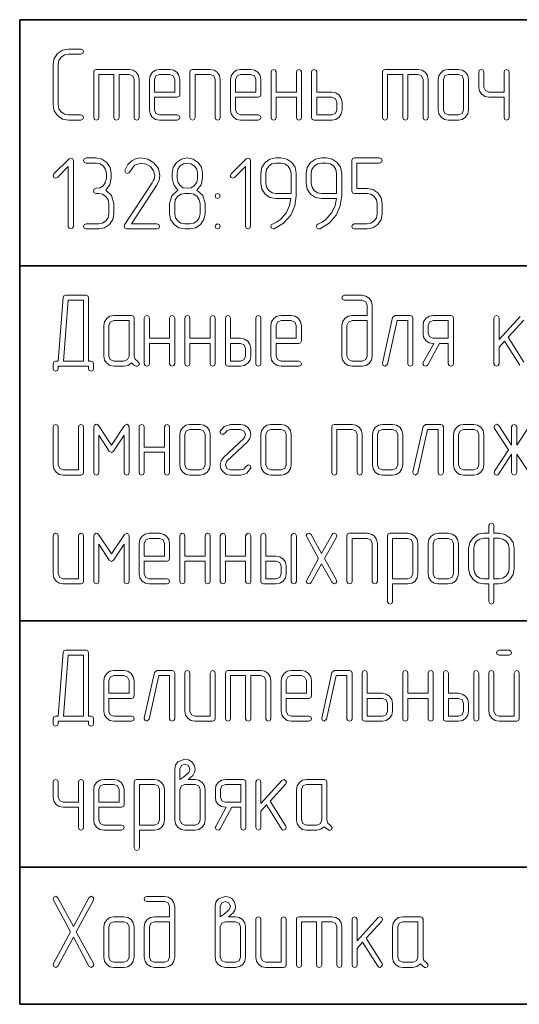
# Model space of a CAD drawing. Extents: x 0 to 420, y 0 to 297.
# Tile 18 of 25: x 349 to 367, y 160 to 195. Entities that reach past the tile are written whole.
import ezdxf

# ---------------------------------------------------------------- set-up
doc = ezdxf.new("R2010")
doc.units = 0

msp = doc.modelspace()

# ---------------------------------------------------------------- linework, layer by layer
at = {"color": 7, "lineweight": 35}
for p, q in [((348.929, 194.919), (408.975, 194.919)), ((348.929, 194.919), (348.929, 160.247)), ((348.929, 186.251), (408.975, 186.251)), ((348.929, 173.749), (408.975, 173.749)), ((348.929, 165.081), (408.975, 165.081)), ((348.929, 160.247), (408.975, 160.247))]:
    msp.add_line(p, q, dxfattribs=at)
at = {"color": 7, "lineweight": 13}
for points in [[(351.087, 191.386), (351.157, 191.415), (351.179, 191.473), (351.153, 191.539), (351.087, 191.565), (350.645, 191.565), (350.506, 191.59), (350.389, 191.671), (350.309, 191.784), (350.287, 191.919), (350.287, 193.348), (350.309, 193.487), (350.389, 193.604), (350.506, 193.677), (350.645, 193.706), (351.087, 193.706), (351.157, 193.736), (351.179, 193.794), (351.153, 193.856), (351.087, 193.886), (350.645, 193.886), (350.437, 193.842), (350.265, 193.725), (350.144, 193.553), (350.108, 193.348), (350.108, 191.919), (350.144, 191.714), (350.265, 191.543), (350.437, 191.422), (350.645, 191.386)], [(352.249, 192.99), (352.249, 191.473), (352.275, 191.407), (352.341, 191.386), (352.403, 191.407), (352.429, 191.473), (352.429, 192.99), (352.787, 192.99), (352.911, 192.939), (352.962, 192.815), (352.962, 191.473), (352.991, 191.407), (353.054, 191.386), (353.116, 191.407), (353.141, 191.473), (353.141, 192.815), (353.116, 192.95), (353.039, 193.067), (352.922, 193.144), (352.787, 193.169), (351.624, 193.169), (351.559, 193.147), (351.537, 193.081), (351.537, 191.473), (351.562, 191.407), (351.624, 191.386), (351.69, 191.407), (351.716, 191.473), (351.716, 192.99)], [(353.679, 192.19), (354.479, 192.19), (354.545, 192.212), (354.57, 192.277), (354.57, 192.815), (354.541, 192.95), (354.464, 193.067), (354.347, 193.144), (354.212, 193.169), (353.854, 193.169), (353.711, 193.144), (353.602, 193.063), (353.521, 192.946), (353.499, 192.815), (353.499, 191.744), (353.521, 191.601), (353.602, 191.488), (353.715, 191.407), (353.854, 191.386), (354.479, 191.386), (354.548, 191.415), (354.57, 191.473), (354.545, 191.539), (354.479, 191.565), (353.854, 191.565), (353.73, 191.616), (353.679, 191.744)], [(355.999, 191.473), (355.999, 192.815), (355.97, 192.95), (355.893, 193.067), (355.776, 193.144), (355.641, 193.169), (355.016, 193.169), (354.95, 193.147), (354.929, 193.081), (354.929, 191.473), (354.954, 191.407), (355.016, 191.386), (355.082, 191.407), (355.108, 191.473), (355.108, 192.99), (355.641, 192.99), (355.769, 192.939), (355.82, 192.815), (355.82, 191.473), (355.846, 191.407), (355.908, 191.386), (355.974, 191.407)], [(356.537, 192.19), (357.337, 192.19), (357.403, 192.212), (357.429, 192.277), (357.429, 192.815), (357.399, 192.95), (357.323, 193.067), (357.206, 193.144), (357.07, 193.169), (356.712, 193.169), (356.57, 193.144), (356.46, 193.063), (356.38, 192.946), (356.358, 192.815), (356.358, 191.744), (356.38, 191.601), (356.46, 191.488), (356.573, 191.407), (356.712, 191.386), (357.337, 191.386), (357.407, 191.415), (357.429, 191.473), (357.403, 191.539), (357.337, 191.565), (356.712, 191.565), (356.588, 191.616), (356.537, 191.744)], [(358.679, 192.369), (357.966, 192.369), (357.966, 193.081), (357.937, 193.147), (357.874, 193.169), (357.812, 193.144), (357.787, 193.081), (357.787, 191.473), (357.812, 191.407), (357.874, 191.386), (357.94, 191.407), (357.966, 191.473), (357.966, 192.19), (358.679, 192.19), (358.679, 191.473), (358.704, 191.407), (358.766, 191.386), (358.832, 191.407), (358.858, 191.473), (358.858, 193.081), (358.828, 193.147), (358.766, 193.169), (358.708, 193.144), (358.679, 193.081)], [(359.395, 192.369), (359.395, 193.081), (359.366, 193.147), (359.304, 193.169), (359.241, 193.144), (359.216, 193.081), (359.216, 191.473), (359.238, 191.407), (359.304, 191.386), (359.929, 191.386), (360.064, 191.407), (360.181, 191.488), (360.257, 191.601), (360.287, 191.744), (360.287, 192.011), (360.257, 192.149), (360.181, 192.263), (360.064, 192.339), (359.929, 192.369)], [(362.429, 192.99), (362.429, 191.473), (362.454, 191.407), (362.52, 191.386), (362.582, 191.407), (362.608, 191.473), (362.608, 192.99), (362.966, 192.99), (363.09, 192.939), (363.141, 192.815), (363.141, 191.473), (363.17, 191.407), (363.233, 191.386), (363.295, 191.407), (363.32, 191.473), (363.32, 192.815), (363.295, 192.95), (363.218, 193.067), (363.101, 193.144), (362.966, 193.169), (361.804, 193.169), (361.738, 193.147), (361.716, 193.081), (361.716, 191.473), (361.741, 191.407), (361.804, 191.386), (361.869, 191.407), (361.895, 191.473), (361.895, 192.99)], [(364.749, 191.744), (364.749, 192.815), (364.72, 192.95), (364.643, 193.067), (364.526, 193.144), (364.391, 193.169), (364.033, 193.169), (363.891, 193.144), (363.781, 193.063), (363.7, 192.946), (363.679, 192.815), (363.679, 191.744), (363.7, 191.601), (363.781, 191.488), (363.894, 191.407), (364.033, 191.386), (364.391, 191.386), (364.526, 191.407), (364.643, 191.488), (364.72, 191.601)], [(365.999, 192.369), (365.462, 192.369), (365.338, 192.42), (365.287, 192.544), (365.287, 193.081), (365.257, 193.147), (365.195, 193.169), (365.133, 193.144), (365.108, 193.081), (365.108, 192.544), (365.13, 192.405), (365.21, 192.292), (365.323, 192.212), (365.462, 192.19), (365.999, 192.19), (365.999, 191.473), (366.025, 191.407), (366.087, 191.386), (366.153, 191.407), (366.179, 191.473), (366.179, 193.081), (366.149, 193.147), (366.087, 193.169), (366.029, 193.144), (365.999, 193.081)], [(353.679, 192.369), (353.679, 192.815), (353.73, 192.939), (353.854, 192.99), (354.212, 192.99), (354.34, 192.939), (354.391, 192.815), (354.391, 192.369)], [(356.537, 192.369), (356.537, 192.815), (356.588, 192.939), (356.712, 192.99), (357.07, 192.99), (357.198, 192.939), (357.249, 192.815), (357.249, 192.369)], [(364.57, 191.744), (364.519, 191.616), (364.391, 191.565), (364.033, 191.565), (363.909, 191.616), (363.858, 191.744), (363.858, 192.815), (363.909, 192.939), (364.033, 192.99), (364.391, 192.99), (364.519, 192.939), (364.57, 192.815)], [(359.395, 192.19), (359.929, 192.19), (360.056, 192.138), (360.108, 192.011), (360.108, 191.744), (360.056, 191.616), (359.929, 191.565), (359.395, 191.565)], [(350.82, 187.639), (350.82, 189.96), (350.795, 190.026), (350.729, 190.048), (350.671, 190.022), (350.137, 189.489), (350.108, 189.426), (350.137, 189.364), (350.199, 189.335), (350.261, 189.364), (350.641, 189.748), (350.641, 187.639), (350.671, 187.573), (350.733, 187.551), (350.795, 187.573)], [(351.961, 188.918), (352.107, 189.105), (352.158, 189.335), (352.158, 189.514), (352.118, 189.719), (352.005, 189.894), (351.829, 190.011), (351.624, 190.051), (351.266, 190.051), (351.2, 190.022), (351.179, 189.96), (351.2, 189.898), (351.266, 189.872), (351.624, 189.872), (351.763, 189.843), (351.877, 189.766), (351.953, 189.649), (351.983, 189.514), (351.983, 189.335), (351.953, 189.196), (351.877, 189.083), (351.76, 189.003), (351.624, 188.981), (351.559, 188.951), (351.533, 188.889), (351.559, 188.827), (351.624, 188.801), (351.712, 188.801), (351.851, 188.772), (351.968, 188.695), (352.045, 188.579), (352.07, 188.443), (352.07, 188.085), (352.045, 187.946), (351.968, 187.833), (351.851, 187.753), (351.712, 187.731), (351.266, 187.731), (351.2, 187.701), (351.179, 187.639), (351.2, 187.577), (351.266, 187.551), (351.712, 187.551), (351.917, 187.588), (352.092, 187.709), (352.209, 187.88), (352.249, 188.085), (352.249, 188.443), (352.165, 188.725)], [(353.763, 187.551), (353.832, 187.581), (353.854, 187.639), (353.828, 187.705), (353.763, 187.731), (352.863, 187.731), (353.752, 189.076), (353.843, 189.262), (353.872, 189.437), (353.817, 189.675), (353.66, 189.876), (353.441, 190.008), (353.203, 190.051), (353.028, 190.026), (352.878, 189.953), (352.739, 189.818), (352.644, 189.628), (352.637, 189.595), (352.666, 189.532), (352.732, 189.507), (352.779, 189.525), (352.809, 189.565), (352.973, 189.799), (353.211, 189.869), (353.39, 189.836), (353.54, 189.744), (353.649, 189.602), (353.686, 189.437), (353.664, 189.306), (353.638, 189.244), (353.602, 189.174), (352.622, 187.69), (352.608, 187.647), (352.633, 187.581), (352.695, 187.551)], [(355.462, 188.085), (355.462, 188.443), (355.378, 188.725), (355.173, 188.918), (355.32, 189.105), (355.371, 189.335), (355.371, 189.518), (355.331, 189.723), (355.214, 189.894), (355.038, 190.011), (354.833, 190.051), (354.629, 190.011), (354.457, 189.894), (354.336, 189.719), (354.3, 189.518), (354.3, 189.335), (354.355, 189.101), (354.497, 188.918), (354.289, 188.721), (354.212, 188.443), (354.212, 188.085), (354.249, 187.88), (354.369, 187.709), (354.541, 187.588), (354.746, 187.551), (354.925, 187.551), (355.13, 187.588), (355.305, 187.709), (355.422, 187.88)], [(357.063, 187.639), (357.063, 189.96), (357.037, 190.026), (356.972, 190.048), (356.913, 190.022), (356.38, 189.489), (356.35, 189.426), (356.38, 189.364), (356.442, 189.335), (356.504, 189.364), (356.884, 189.748), (356.884, 187.639), (356.913, 187.573), (356.975, 187.551), (357.037, 187.573)], [(358.671, 188.721), (358.671, 189.514), (358.631, 189.723), (358.514, 189.894), (358.339, 190.011), (358.134, 190.051), (357.955, 190.051), (357.747, 190.008), (357.575, 189.891), (357.458, 189.715), (357.421, 189.514), (357.421, 189.156), (357.458, 188.948), (357.575, 188.776), (357.747, 188.659), (357.955, 188.622), (358.488, 188.622), (358.441, 188.374), (358.328, 188.133), (358.116, 187.888), (357.98, 187.793), (357.834, 187.723), (357.79, 187.69), (357.776, 187.643), (357.801, 187.577), (357.86, 187.551), (357.9, 187.555), (358.225, 187.749), (358.478, 188.038), (358.62, 188.363)], [(360.276, 188.721), (360.276, 189.514), (360.236, 189.723), (360.119, 189.894), (359.943, 190.011), (359.738, 190.051), (359.559, 190.051), (359.351, 190.008), (359.179, 189.891), (359.062, 189.715), (359.026, 189.514), (359.026, 189.156), (359.062, 188.948), (359.179, 188.776), (359.351, 188.659), (359.559, 188.622), (360.093, 188.622), (360.046, 188.374), (359.932, 188.133), (359.72, 187.888), (359.585, 187.793), (359.439, 187.723), (359.395, 187.69), (359.38, 187.643), (359.406, 187.577), (359.464, 187.551), (359.505, 187.555), (359.83, 187.749), (360.082, 188.038), (360.225, 188.363)], [(361.701, 188.085), (361.701, 188.443), (361.661, 188.648), (361.544, 188.82), (361.369, 188.937), (361.168, 188.977), (360.809, 188.977), (360.809, 189.872), (361.61, 189.872), (361.679, 189.902), (361.701, 189.96), (361.676, 190.022), (361.61, 190.051), (360.718, 190.051), (360.652, 190.026), (360.63, 189.96), (360.63, 188.889), (360.652, 188.82), (360.718, 188.798), (361.168, 188.798), (361.303, 188.772), (361.42, 188.695), (361.497, 188.579), (361.522, 188.443), (361.522, 188.085), (361.497, 187.946), (361.42, 187.833), (361.303, 187.753), (361.168, 187.731), (360.718, 187.731), (360.652, 187.701), (360.63, 187.639), (360.652, 187.577), (360.718, 187.551), (361.168, 187.551), (361.369, 187.588), (361.544, 187.709), (361.661, 187.88)], [(355.192, 189.335), (355.166, 189.193), (355.086, 189.079), (354.969, 189.003), (354.833, 188.981), (354.695, 189.003), (354.581, 189.083), (354.505, 189.196), (354.479, 189.335), (354.479, 189.518), (354.505, 189.653), (354.585, 189.77), (354.698, 189.843), (354.837, 189.872), (354.972, 189.843), (355.089, 189.766), (355.166, 189.653), (355.192, 189.518)], [(358.492, 188.801), (357.955, 188.801), (357.82, 188.823), (357.706, 188.904), (357.626, 189.017), (357.6, 189.156), (357.6, 189.514), (357.622, 189.649), (357.703, 189.766), (357.816, 189.843), (357.955, 189.872), (358.134, 189.872), (358.273, 189.843), (358.39, 189.766), (358.463, 189.649), (358.492, 189.514)], [(360.097, 188.801), (359.559, 188.801), (359.424, 188.823), (359.311, 188.904), (359.23, 189.017), (359.205, 189.156), (359.205, 189.514), (359.227, 189.649), (359.307, 189.766), (359.421, 189.843), (359.559, 189.872), (359.738, 189.872), (359.877, 189.843), (359.994, 189.766), (360.067, 189.649), (360.097, 189.514)], [(355.283, 188.085), (355.254, 187.946), (355.177, 187.833), (355.06, 187.753), (354.925, 187.731), (354.746, 187.731), (354.611, 187.753), (354.497, 187.833), (354.417, 187.946), (354.391, 188.085), (354.391, 188.443), (354.413, 188.579), (354.494, 188.695), (354.607, 188.772), (354.746, 188.801), (354.925, 188.801), (355.064, 188.772), (355.181, 188.695), (355.254, 188.579), (355.283, 188.443)], [(355.904, 188.801), (355.839, 188.772), (355.817, 188.71), (355.839, 188.648), (355.904, 188.622), (355.974, 188.652), (355.996, 188.71), (355.97, 188.772)], [(355.904, 187.731), (355.839, 187.701), (355.817, 187.639), (355.839, 187.577), (355.904, 187.551), (355.974, 187.581), (355.996, 187.639), (355.97, 187.705)], [(351.445, 182.896), (351.358, 182.896), (351.358, 185.13), (351.336, 185.195), (351.27, 185.217), (350.554, 185.217), (350.51, 185.21), (350.488, 185.195), (350.462, 185.137), (350.29, 182.896), (350.195, 182.896), (350.13, 182.871), (350.108, 182.805), (350.108, 182.63), (350.137, 182.564), (350.195, 182.542), (350.257, 182.564), (350.287, 182.63), (350.287, 182.717), (351.358, 182.717), (351.358, 182.63), (351.383, 182.564), (351.445, 182.542), (351.507, 182.564), (351.533, 182.63), (351.533, 182.805), (351.511, 182.871)], [(361.175, 184.501), (360.641, 184.501), (360.499, 184.475), (360.385, 184.399), (360.305, 184.282), (360.283, 184.146), (360.283, 183.076), (360.309, 182.937), (360.389, 182.823), (360.502, 182.743), (360.641, 182.717), (360.996, 182.717), (361.135, 182.743), (361.252, 182.823), (361.325, 182.937), (361.354, 183.076), (361.354, 184.859), (361.325, 184.994), (361.248, 185.111), (361.131, 185.188), (360.996, 185.217), (360.371, 185.217), (360.305, 185.188), (360.283, 185.126), (360.305, 185.064), (360.371, 185.038), (360.996, 185.038), (361.124, 184.987), (361.175, 184.859)], [(350.469, 182.896), (350.634, 185.038), (351.179, 185.038), (351.179, 182.896)], [(353.083, 182.889), (352.995, 182.962), (352.962, 183.076), (352.962, 184.413), (352.937, 184.479), (352.871, 184.501), (352.246, 184.501), (352.103, 184.475), (351.994, 184.395), (351.913, 184.278), (351.891, 184.146), (351.891, 183.076), (351.913, 182.933), (351.994, 182.82), (352.107, 182.739), (352.246, 182.717), (352.604, 182.717), (352.75, 182.747), (352.871, 182.838), (352.944, 182.769), (353.028, 182.717), (353.061, 182.714), (353.123, 182.739), (353.149, 182.805)], [(354.212, 183.701), (353.499, 183.701), (353.499, 184.413), (353.47, 184.479), (353.408, 184.501), (353.346, 184.475), (353.32, 184.413), (353.32, 182.805), (353.346, 182.739), (353.408, 182.717), (353.474, 182.739), (353.499, 182.805), (353.499, 183.521), (354.212, 183.521), (354.212, 182.805), (354.238, 182.739), (354.3, 182.717), (354.366, 182.739), (354.391, 182.805), (354.391, 184.413), (354.362, 184.479), (354.3, 184.501), (354.241, 184.475), (354.212, 184.413)], [(355.641, 183.701), (354.929, 183.701), (354.929, 184.413), (354.899, 184.479), (354.837, 184.501), (354.775, 184.475), (354.749, 184.413), (354.749, 182.805), (354.775, 182.739), (354.837, 182.717), (354.903, 182.739), (354.929, 182.805), (354.929, 183.521), (355.641, 183.521), (355.641, 182.805), (355.667, 182.739), (355.729, 182.717), (355.795, 182.739), (355.82, 182.805), (355.82, 184.413), (355.791, 184.479), (355.729, 184.501), (355.671, 184.475), (355.641, 184.413)], [(356.358, 183.701), (356.358, 184.413), (356.328, 184.479), (356.266, 184.501), (356.204, 184.475), (356.179, 184.413), (356.179, 182.805), (356.2, 182.739), (356.266, 182.717), (356.712, 182.717), (356.851, 182.739), (356.968, 182.82), (357.045, 182.933), (357.07, 183.076), (357.07, 183.342), (357.041, 183.481), (356.964, 183.595), (356.847, 183.671), (356.712, 183.701)], [(357.429, 182.805), (357.429, 184.413), (357.399, 184.479), (357.337, 184.501), (357.275, 184.475), (357.249, 184.413), (357.249, 182.805), (357.275, 182.739), (357.337, 182.717), (357.403, 182.739)], [(357.962, 183.521), (358.763, 183.521), (358.828, 183.543), (358.854, 183.609), (358.854, 184.146), (358.825, 184.282), (358.748, 184.399), (358.631, 184.475), (358.496, 184.501), (358.138, 184.501), (357.995, 184.475), (357.885, 184.395), (357.805, 184.278), (357.783, 184.146), (357.783, 183.076), (357.805, 182.933), (357.885, 182.82), (357.999, 182.739), (358.138, 182.717), (358.763, 182.717), (358.832, 182.747), (358.854, 182.805), (358.828, 182.871), (358.763, 182.896), (358.138, 182.896), (358.013, 182.948), (357.962, 183.076)], [(362.783, 182.805), (362.783, 184.413), (362.757, 184.479), (362.692, 184.501), (362.158, 184.501), (362.07, 184.432), (361.712, 182.827), (361.712, 182.805), (361.738, 182.743), (361.804, 182.717), (361.888, 182.787), (362.228, 184.322), (362.604, 184.322), (362.604, 182.805), (362.63, 182.739), (362.692, 182.717), (362.757, 182.739)], [(364.212, 182.805), (364.212, 184.413), (364.187, 184.479), (364.121, 184.501), (363.496, 184.501), (363.353, 184.475), (363.244, 184.395), (363.163, 184.278), (363.141, 184.146), (363.141, 183.876), (363.163, 183.737), (363.244, 183.624), (363.357, 183.543), (363.496, 183.521), (363.525, 183.521), (363.152, 182.849), (363.138, 182.805), (363.167, 182.743), (363.233, 182.717), (363.276, 182.728), (363.309, 182.765), (363.726, 183.521), (364.033, 183.521), (364.033, 182.805), (364.059, 182.739), (364.121, 182.717), (364.187, 182.739)], [(352.783, 183.076), (352.732, 182.948), (352.604, 182.896), (352.246, 182.896), (352.122, 182.948), (352.07, 183.076), (352.07, 184.146), (352.122, 184.271), (352.246, 184.322), (352.783, 184.322)], [(357.962, 183.701), (357.962, 184.146), (358.013, 184.271), (358.138, 184.322), (358.496, 184.322), (358.624, 184.271), (358.675, 184.146), (358.675, 183.701)], [(361.175, 184.322), (361.175, 183.076), (361.124, 182.948), (360.996, 182.896), (360.641, 182.896), (360.513, 182.948), (360.462, 183.076), (360.462, 184.146), (360.513, 184.271), (360.641, 184.322)], [(364.033, 183.701), (363.496, 183.701), (363.372, 183.752), (363.32, 183.876), (363.32, 184.146), (363.372, 184.271), (363.496, 184.322), (364.033, 184.322)], [(356.358, 183.521), (356.712, 183.521), (356.84, 183.47), (356.891, 183.342), (356.891, 183.076), (356.84, 182.948), (356.712, 182.896), (356.358, 182.896)], [(351.179, 178.971), (351.179, 180.579), (351.149, 180.645), (351.087, 180.667), (351.029, 180.641), (350.999, 180.579), (350.999, 179.062), (350.462, 179.062), (350.338, 179.114), (350.287, 179.242), (350.287, 180.579), (350.257, 180.645), (350.195, 180.667), (350.133, 180.641), (350.108, 180.579), (350.108, 179.242), (350.13, 179.099), (350.21, 178.986), (350.323, 178.905), (350.462, 178.883), (351.087, 178.883), (351.153, 178.905)], [(352.787, 178.971), (352.787, 180.579), (352.757, 180.645), (352.699, 180.671), (352.622, 180.63), (352.162, 179.94), (351.701, 180.63), (351.665, 180.66), (351.628, 180.671), (351.562, 180.641), (351.537, 180.579), (351.537, 178.971), (351.562, 178.905), (351.624, 178.883), (351.69, 178.905), (351.716, 178.971), (351.716, 180.283), (352.085, 179.724), (352.162, 179.673), (352.235, 179.724), (352.608, 180.283), (352.608, 178.971), (352.633, 178.905), (352.695, 178.883), (352.761, 178.905)], [(354.033, 179.867), (353.32, 179.867), (353.32, 180.579), (353.291, 180.645), (353.229, 180.667), (353.167, 180.641), (353.141, 180.579), (353.141, 178.971), (353.167, 178.905), (353.229, 178.883), (353.295, 178.905), (353.32, 178.971), (353.32, 179.687), (354.033, 179.687), (354.033, 178.971), (354.059, 178.905), (354.121, 178.883), (354.187, 178.905), (354.212, 178.971), (354.212, 180.579), (354.183, 180.645), (354.121, 180.667), (354.062, 180.641), (354.033, 180.579)], [(355.641, 179.242), (355.641, 180.312), (355.612, 180.448), (355.535, 180.565), (355.418, 180.641), (355.283, 180.667), (354.925, 180.667), (354.782, 180.641), (354.673, 180.561), (354.592, 180.444), (354.57, 180.312), (354.57, 179.242), (354.592, 179.099), (354.673, 178.986), (354.786, 178.905), (354.925, 178.883), (355.283, 178.883), (355.418, 178.905), (355.535, 178.986), (355.612, 179.099)], [(357.07, 179.121), (357.078, 179.154), (357.048, 179.216), (356.986, 179.242), (356.902, 179.183), (356.829, 179.095), (356.712, 179.062), (356.354, 179.062), (356.226, 179.114), (356.179, 179.242), (356.233, 179.369), (356.961, 180.053), (357.041, 180.17), (357.07, 180.309), (357.045, 180.44), (356.968, 180.561), (356.851, 180.638), (356.712, 180.667), (356.354, 180.667), (356.138, 180.598), (355.999, 180.429), (355.992, 180.396), (356.021, 180.334), (356.083, 180.312), (356.164, 180.367), (356.244, 180.455), (356.354, 180.488), (356.712, 180.488), (356.844, 180.433), (356.891, 180.309), (356.836, 180.181), (356.113, 179.497), (356.025, 179.38), (355.999, 179.242), (356.021, 179.106), (356.098, 178.993), (356.211, 178.909), (356.354, 178.883), (356.712, 178.883), (356.822, 178.902), (356.931, 178.949)], [(358.499, 179.242), (358.499, 180.312), (358.47, 180.448), (358.393, 180.565), (358.276, 180.641), (358.141, 180.667), (357.783, 180.667), (357.641, 180.641), (357.531, 180.561), (357.45, 180.444), (357.429, 180.312), (357.429, 179.242), (357.45, 179.099), (357.531, 178.986), (357.644, 178.905), (357.783, 178.883), (358.141, 178.883), (358.276, 178.905), (358.393, 178.986), (358.47, 179.099)], [(360.999, 178.971), (360.999, 180.312), (360.97, 180.448), (360.893, 180.565), (360.776, 180.641), (360.641, 180.667), (360.016, 180.667), (359.95, 180.645), (359.929, 180.579), (359.929, 178.971), (359.954, 178.905), (360.016, 178.883), (360.082, 178.905), (360.108, 178.971), (360.108, 180.488), (360.641, 180.488), (360.769, 180.437), (360.82, 180.312), (360.82, 178.971), (360.846, 178.905), (360.908, 178.883), (360.974, 178.905)], [(362.429, 179.242), (362.429, 180.312), (362.399, 180.448), (362.323, 180.565), (362.206, 180.641), (362.07, 180.667), (361.712, 180.667), (361.57, 180.641), (361.46, 180.561), (361.38, 180.444), (361.358, 180.312), (361.358, 179.242), (361.38, 179.099), (361.46, 178.986), (361.573, 178.905), (361.712, 178.883), (362.07, 178.883), (362.206, 178.905), (362.323, 178.986), (362.399, 179.099)], [(363.858, 178.971), (363.858, 180.579), (363.832, 180.645), (363.766, 180.667), (363.233, 180.667), (363.145, 180.598), (362.787, 178.993), (362.787, 178.971), (362.812, 178.909), (362.878, 178.883), (362.962, 178.953), (363.302, 180.488), (363.679, 180.488), (363.679, 178.971), (363.704, 178.905), (363.766, 178.883), (363.832, 178.905)], [(365.287, 179.242), (365.287, 180.312), (365.257, 180.448), (365.181, 180.565), (365.064, 180.641), (364.929, 180.667), (364.57, 180.667), (364.428, 180.641), (364.318, 180.561), (364.238, 180.444), (364.216, 180.312), (364.216, 179.242), (364.238, 179.099), (364.318, 178.986), (364.431, 178.905), (364.57, 178.883), (364.929, 178.883), (365.064, 178.905), (365.181, 178.986), (365.257, 179.099)], [(355.462, 179.242), (355.411, 179.114), (355.283, 179.062), (354.925, 179.062), (354.801, 179.114), (354.749, 179.242), (354.749, 180.312), (354.801, 180.437), (354.925, 180.488), (355.283, 180.488), (355.411, 180.437), (355.462, 180.312)], [(358.32, 179.242), (358.269, 179.114), (358.141, 179.062), (357.783, 179.062), (357.659, 179.114), (357.608, 179.242), (357.608, 180.312), (357.659, 180.437), (357.783, 180.488), (358.141, 180.488), (358.269, 180.437), (358.32, 180.312)], [(362.249, 179.242), (362.198, 179.114), (362.07, 179.062), (361.712, 179.062), (361.588, 179.114), (361.537, 179.242), (361.537, 180.312), (361.588, 180.437), (361.712, 180.488), (362.07, 180.488), (362.198, 180.437), (362.249, 180.312)], [(365.108, 179.242), (365.056, 179.114), (364.929, 179.062), (364.57, 179.062), (364.446, 179.114), (364.395, 179.242), (364.395, 180.312), (364.446, 180.437), (364.57, 180.488), (364.929, 180.488), (365.056, 180.437), (365.108, 180.312)], [(365.462, 175.049), (365.462, 174.428), (365.491, 174.358), (365.554, 174.337), (365.616, 174.362), (365.641, 174.428), (365.641, 175.049), (365.82, 175.049), (366.025, 175.089), (366.197, 175.206), (366.314, 175.378), (366.354, 175.587), (366.354, 176.299), (366.314, 176.504), (366.197, 176.679), (366.021, 176.796), (365.82, 176.837), (365.641, 176.837), (365.641, 177.103), (365.612, 177.169), (365.554, 177.191), (365.491, 177.169), (365.462, 177.103), (365.462, 176.837), (365.283, 176.837), (365.075, 176.8), (364.903, 176.679), (364.786, 176.504), (364.749, 176.299), (364.749, 175.587), (364.786, 175.378), (364.907, 175.203), (365.078, 175.086), (365.283, 175.049)], [(351.179, 175.137), (351.179, 176.745), (351.149, 176.811), (351.087, 176.833), (351.029, 176.807), (350.999, 176.745), (350.999, 175.228), (350.462, 175.228), (350.338, 175.28), (350.287, 175.407), (350.287, 176.745), (350.257, 176.811), (350.195, 176.833), (350.133, 176.807), (350.108, 176.745), (350.108, 175.407), (350.13, 175.265), (350.21, 175.152), (350.323, 175.071), (350.462, 175.049), (351.087, 175.049), (351.153, 175.071)], [(352.787, 175.137), (352.787, 176.745), (352.757, 176.811), (352.699, 176.837), (352.622, 176.796), (352.162, 176.106), (351.701, 176.796), (351.665, 176.826), (351.628, 176.837), (351.562, 176.807), (351.537, 176.745), (351.537, 175.137), (351.562, 175.071), (351.624, 175.049), (351.69, 175.071), (351.716, 175.137), (351.716, 176.449), (352.085, 175.89), (352.162, 175.839), (352.235, 175.89), (352.608, 176.449), (352.608, 175.137), (352.633, 175.071), (352.695, 175.049), (352.761, 175.071)], [(353.32, 175.853), (354.121, 175.853), (354.187, 175.875), (354.212, 175.941), (354.212, 176.478), (354.183, 176.614), (354.106, 176.731), (353.989, 176.807), (353.854, 176.833), (353.496, 176.833), (353.353, 176.807), (353.244, 176.727), (353.163, 176.61), (353.141, 176.478), (353.141, 175.407), (353.163, 175.265), (353.244, 175.152), (353.357, 175.071), (353.496, 175.049), (354.121, 175.049), (354.19, 175.079), (354.212, 175.137), (354.187, 175.203), (354.121, 175.228), (353.496, 175.228), (353.372, 175.28), (353.32, 175.407)], [(355.462, 176.032), (354.749, 176.032), (354.749, 176.745), (354.72, 176.811), (354.658, 176.833), (354.596, 176.807), (354.57, 176.745), (354.57, 175.137), (354.596, 175.071), (354.658, 175.049), (354.724, 175.071), (354.749, 175.137), (354.749, 175.853), (355.462, 175.853), (355.462, 175.137), (355.488, 175.071), (355.55, 175.049), (355.616, 175.071), (355.641, 175.137), (355.641, 176.745), (355.612, 176.811), (355.55, 176.833), (355.491, 176.807), (355.462, 176.745)], [(356.891, 176.032), (356.179, 176.032), (356.179, 176.745), (356.149, 176.811), (356.087, 176.833), (356.025, 176.807), (355.999, 176.745), (355.999, 175.137), (356.025, 175.071), (356.087, 175.049), (356.153, 175.071), (356.179, 175.137), (356.179, 175.853), (356.891, 175.853), (356.891, 175.137), (356.917, 175.071), (356.979, 175.049), (357.045, 175.071), (357.07, 175.137), (357.07, 176.745), (357.041, 176.811), (356.979, 176.833), (356.92, 176.807), (356.891, 176.745)], [(357.608, 176.032), (357.608, 176.745), (357.578, 176.811), (357.516, 176.833), (357.454, 176.807), (357.429, 176.745), (357.429, 175.137), (357.45, 175.071), (357.516, 175.049), (357.962, 175.049), (358.101, 175.071), (358.218, 175.152), (358.295, 175.265), (358.32, 175.407), (358.32, 175.674), (358.291, 175.813), (358.214, 175.926), (358.097, 176.003), (357.962, 176.032)], [(358.679, 175.137), (358.679, 176.745), (358.649, 176.811), (358.587, 176.833), (358.525, 176.807), (358.499, 176.745), (358.499, 175.137), (358.525, 175.071), (358.587, 175.049), (358.653, 175.071)], [(359.669, 175.945), (360.093, 176.701), (360.104, 176.745), (360.078, 176.807), (360.013, 176.833), (359.969, 176.822), (359.936, 176.789), (359.567, 176.124), (359.201, 176.793), (359.124, 176.837), (359.059, 176.811), (359.029, 176.753), (359.044, 176.705), (359.464, 175.941), (359.044, 175.181), (359.029, 175.137), (359.059, 175.075), (359.124, 175.049), (359.168, 175.06), (359.201, 175.097), (359.567, 175.758), (359.936, 175.097), (360.009, 175.049), (360.075, 175.075), (360.104, 175.133), (360.093, 175.181)], [(361.533, 175.137), (361.533, 176.478), (361.504, 176.614), (361.427, 176.731), (361.31, 176.807), (361.175, 176.833), (360.55, 176.833), (360.484, 176.811), (360.462, 176.745), (360.462, 175.137), (360.488, 175.071), (360.55, 175.049), (360.616, 175.071), (360.641, 175.137), (360.641, 176.654), (361.175, 176.654), (361.303, 176.603), (361.354, 176.478), (361.354, 175.137), (361.38, 175.071), (361.442, 175.049), (361.507, 175.071)], [(362.07, 175.049), (362.608, 175.049), (362.743, 175.071), (362.86, 175.152), (362.933, 175.269), (362.962, 175.407), (362.962, 176.478), (362.933, 176.614), (362.856, 176.731), (362.739, 176.807), (362.608, 176.833), (361.979, 176.833), (361.913, 176.811), (361.891, 176.745), (361.891, 174.424), (361.92, 174.358), (361.979, 174.337), (362.041, 174.358), (362.07, 174.424)], [(364.391, 175.407), (364.391, 176.478), (364.362, 176.614), (364.285, 176.731), (364.168, 176.807), (364.033, 176.833), (363.675, 176.833), (363.532, 176.807), (363.423, 176.727), (363.342, 176.61), (363.32, 176.478), (363.32, 175.407), (363.342, 175.265), (363.423, 175.152), (363.536, 175.071), (363.675, 175.049), (364.033, 175.049), (364.168, 175.071), (364.285, 175.152), (364.362, 175.265)], [(353.32, 176.032), (353.32, 176.478), (353.372, 176.603), (353.496, 176.654), (353.854, 176.654), (353.982, 176.603), (354.033, 176.478), (354.033, 176.032)], [(362.07, 175.225), (362.07, 176.654), (362.608, 176.654), (362.732, 176.603), (362.783, 176.478), (362.783, 175.407), (362.728, 175.28), (362.608, 175.225)], [(364.212, 175.407), (364.161, 175.28), (364.033, 175.228), (363.675, 175.228), (363.551, 175.28), (363.499, 175.407), (363.499, 176.478), (363.551, 176.603), (363.675, 176.654), (364.033, 176.654), (364.161, 176.603), (364.212, 176.478)], [(365.462, 175.228), (365.283, 175.228), (365.141, 175.254), (365.027, 175.334), (364.95, 175.448), (364.929, 175.587), (364.929, 176.299), (364.95, 176.435), (365.031, 176.551), (365.144, 176.632), (365.283, 176.657), (365.462, 176.657)], [(365.641, 176.657), (365.82, 176.657), (365.956, 176.632), (366.073, 176.555), (366.149, 176.435), (366.175, 176.299), (366.175, 175.587), (366.149, 175.451), (366.073, 175.334), (365.956, 175.254), (365.82, 175.228), (365.641, 175.228)], [(357.608, 175.853), (357.962, 175.853), (358.09, 175.802), (358.141, 175.674), (358.141, 175.407), (358.09, 175.28), (357.962, 175.228), (357.608, 175.228)], [(351.445, 170.394), (351.358, 170.394), (351.358, 172.628), (351.336, 172.693), (351.27, 172.715), (350.554, 172.715), (350.51, 172.708), (350.488, 172.693), (350.462, 172.635), (350.29, 170.394), (350.195, 170.394), (350.13, 170.369), (350.108, 170.303), (350.108, 170.128), (350.137, 170.062), (350.195, 170.04), (350.257, 170.062), (350.287, 170.128), (350.287, 170.215), (351.358, 170.215), (351.358, 170.128), (351.383, 170.062), (351.445, 170.04), (351.507, 170.062), (351.533, 170.128), (351.533, 170.303), (351.511, 170.369)], [(366.175, 172.536), (366.241, 172.565), (366.263, 172.624), (366.237, 172.686), (366.175, 172.715), (365.82, 172.715), (365.755, 172.686), (365.733, 172.624), (365.755, 172.562), (365.82, 172.536)], [(350.469, 170.394), (350.634, 172.536), (351.179, 172.536), (351.179, 170.394)], [(352.07, 171.019), (352.871, 171.019), (352.937, 171.041), (352.962, 171.107), (352.962, 171.644), (352.933, 171.78), (352.856, 171.897), (352.739, 171.973), (352.604, 171.999), (352.246, 171.999), (352.103, 171.973), (351.994, 171.893), (351.913, 171.776), (351.891, 171.644), (351.891, 170.573), (351.913, 170.431), (351.994, 170.318), (352.107, 170.237), (352.246, 170.215), (352.871, 170.215), (352.94, 170.244), (352.962, 170.303), (352.937, 170.369), (352.871, 170.394), (352.246, 170.394), (352.122, 170.445), (352.07, 170.573)], [(354.391, 170.303), (354.391, 171.911), (354.366, 171.977), (354.3, 171.999), (353.766, 171.999), (353.679, 171.929), (353.32, 170.325), (353.32, 170.303), (353.346, 170.241), (353.412, 170.215), (353.496, 170.285), (353.836, 171.82), (354.212, 171.82), (354.212, 170.303), (354.238, 170.237), (354.3, 170.215), (354.366, 170.237)], [(355.82, 170.303), (355.82, 171.911), (355.791, 171.977), (355.729, 171.999), (355.671, 171.973), (355.641, 171.911), (355.641, 170.394), (355.104, 170.394), (354.98, 170.445), (354.929, 170.573), (354.929, 171.911), (354.899, 171.977), (354.837, 171.999), (354.775, 171.973), (354.749, 171.911), (354.749, 170.573), (354.771, 170.431), (354.852, 170.318), (354.965, 170.237), (355.104, 170.215), (355.729, 170.215), (355.795, 170.237)], [(356.891, 171.82), (356.891, 170.303), (356.917, 170.237), (356.983, 170.215), (357.045, 170.237), (357.07, 170.303), (357.07, 171.82), (357.429, 171.82), (357.553, 171.769), (357.604, 171.644), (357.604, 170.303), (357.633, 170.237), (357.695, 170.215), (357.757, 170.237), (357.783, 170.303), (357.783, 171.644), (357.757, 171.78), (357.681, 171.897), (357.564, 171.973), (357.429, 171.999), (356.266, 171.999), (356.2, 171.977), (356.179, 171.911), (356.179, 170.303), (356.204, 170.237), (356.266, 170.215), (356.332, 170.237), (356.358, 170.303), (356.358, 171.82)], [(358.32, 171.019), (359.121, 171.019), (359.187, 171.041), (359.212, 171.107), (359.212, 171.644), (359.183, 171.78), (359.106, 171.897), (358.989, 171.973), (358.854, 171.999), (358.496, 171.999), (358.353, 171.973), (358.244, 171.893), (358.163, 171.776), (358.141, 171.644), (358.141, 170.573), (358.163, 170.431), (358.244, 170.318), (358.357, 170.237), (358.496, 170.215), (359.121, 170.215), (359.19, 170.244), (359.212, 170.303), (359.187, 170.369), (359.121, 170.394), (358.496, 170.394), (358.372, 170.445), (358.32, 170.573)], [(360.641, 170.303), (360.641, 171.911), (360.616, 171.977), (360.55, 171.999), (360.016, 171.999), (359.929, 171.929), (359.57, 170.325), (359.57, 170.303), (359.596, 170.241), (359.662, 170.215), (359.746, 170.285), (360.086, 171.82), (360.462, 171.82), (360.462, 170.303), (360.488, 170.237), (360.55, 170.215), (360.616, 170.237)], [(361.179, 171.198), (361.179, 171.911), (361.149, 171.977), (361.087, 171.999), (361.025, 171.973), (360.999, 171.911), (360.999, 170.303), (361.021, 170.237), (361.087, 170.215), (361.712, 170.215), (361.847, 170.237), (361.964, 170.318), (362.041, 170.431), (362.07, 170.573), (362.07, 170.84), (362.041, 170.979), (361.964, 171.092), (361.847, 171.169), (361.712, 171.198)], [(363.32, 171.198), (362.608, 171.198), (362.608, 171.911), (362.578, 171.977), (362.516, 171.999), (362.454, 171.973), (362.429, 171.911), (362.429, 170.303), (362.454, 170.237), (362.516, 170.215), (362.582, 170.237), (362.608, 170.303), (362.608, 171.019), (363.32, 171.019), (363.32, 170.303), (363.346, 170.237), (363.408, 170.215), (363.474, 170.237), (363.499, 170.303), (363.499, 171.911), (363.47, 171.977), (363.408, 171.999), (363.35, 171.973), (363.32, 171.911)], [(364.037, 171.198), (364.037, 171.911), (364.007, 171.977), (363.945, 171.999), (363.883, 171.973), (363.858, 171.911), (363.858, 170.303), (363.88, 170.237), (363.945, 170.215), (364.391, 170.215), (364.53, 170.237), (364.647, 170.318), (364.724, 170.431), (364.749, 170.573), (364.749, 170.84), (364.72, 170.979), (364.643, 171.092), (364.526, 171.169), (364.391, 171.198)], [(365.108, 170.303), (365.108, 171.911), (365.078, 171.977), (365.016, 171.999), (364.954, 171.973), (364.929, 171.911), (364.929, 170.303), (364.954, 170.237), (365.016, 170.215), (365.082, 170.237)], [(366.533, 170.303), (366.533, 171.911), (366.504, 171.977), (366.442, 171.999), (366.383, 171.973), (366.354, 171.911), (366.354, 170.394), (365.82, 170.394), (365.692, 170.445), (365.641, 170.573), (365.641, 171.911), (365.612, 171.977), (365.55, 171.999), (365.488, 171.973), (365.462, 171.911), (365.462, 170.573), (365.488, 170.435), (365.568, 170.321), (365.681, 170.241), (365.82, 170.215), (366.442, 170.215), (366.507, 170.237)], [(352.07, 171.198), (352.07, 171.644), (352.122, 171.769), (352.246, 171.82), (352.604, 171.82), (352.732, 171.769), (352.783, 171.644), (352.783, 171.198)], [(358.32, 171.198), (358.32, 171.644), (358.372, 171.769), (358.496, 171.82), (358.854, 171.82), (358.982, 171.769), (359.033, 171.644), (359.033, 171.198)], [(361.179, 171.019), (361.712, 171.019), (361.84, 170.968), (361.891, 170.84), (361.891, 170.573), (361.84, 170.445), (361.712, 170.394), (361.179, 170.394)], [(364.037, 171.019), (364.391, 171.019), (364.519, 170.968), (364.57, 170.84), (364.57, 170.573), (364.519, 170.445), (364.391, 170.394), (364.037, 170.394)], [(354.863, 168.165), (354.947, 168.231), (355.027, 168.3), (355.093, 168.417), (355.104, 168.461), (355.108, 168.523), (355.078, 168.673), (354.994, 168.79), (354.881, 168.856), (354.749, 168.878), (354.505, 168.79), (354.421, 168.673), (354.395, 168.523), (354.395, 167.81), (354.395, 166.739), (354.421, 166.6), (354.501, 166.487), (354.614, 166.407), (354.753, 166.381), (355.108, 166.381), (355.247, 166.407), (355.363, 166.487), (355.437, 166.6), (355.466, 166.739), (355.466, 167.81), (355.437, 167.945), (355.36, 168.062), (355.243, 168.139), (355.108, 168.165)], [(354.574, 168.165), (354.574, 168.523), (354.625, 168.655), (354.749, 168.702), (354.877, 168.655), (354.929, 168.523), (354.914, 168.461), (354.885, 168.413), (354.863, 168.391), (354.709, 168.26)], [(350.999, 167.364), (350.462, 167.364), (350.338, 167.416), (350.287, 167.54), (350.287, 168.077), (350.257, 168.143), (350.195, 168.165), (350.133, 168.139), (350.108, 168.077), (350.108, 167.54), (350.13, 167.401), (350.21, 167.288), (350.323, 167.207), (350.462, 167.185), (350.999, 167.185), (350.999, 166.469), (351.025, 166.403), (351.087, 166.381), (351.153, 166.403), (351.179, 166.469), (351.179, 168.077), (351.149, 168.143), (351.087, 168.165), (351.029, 168.139), (350.999, 168.077)], [(351.716, 167.185), (352.516, 167.185), (352.582, 167.207), (352.608, 167.273), (352.608, 167.81), (352.578, 167.945), (352.502, 168.062), (352.385, 168.139), (352.249, 168.165), (351.891, 168.165), (351.749, 168.139), (351.639, 168.059), (351.559, 167.942), (351.537, 167.81), (351.537, 166.739), (351.559, 166.597), (351.639, 166.484), (351.752, 166.403), (351.891, 166.381), (352.516, 166.381), (352.586, 166.41), (352.608, 166.469), (352.582, 166.535), (352.516, 166.56), (351.891, 166.56), (351.767, 166.611), (351.716, 166.739)], [(353.145, 166.381), (353.682, 166.381), (353.817, 166.403), (353.934, 166.484), (354.007, 166.6), (354.037, 166.739), (354.037, 167.81), (354.007, 167.945), (353.931, 168.062), (353.814, 168.139), (353.682, 168.165), (353.054, 168.165), (352.988, 168.143), (352.966, 168.077), (352.966, 165.756), (352.995, 165.69), (353.054, 165.668), (353.116, 165.69), (353.145, 165.756)], [(356.895, 166.469), (356.895, 168.077), (356.869, 168.143), (356.804, 168.165), (356.179, 168.165), (356.036, 168.139), (355.926, 168.059), (355.846, 167.942), (355.824, 167.81), (355.824, 167.54), (355.846, 167.401), (355.926, 167.288), (356.04, 167.207), (356.179, 167.185), (356.208, 167.185), (355.835, 166.513), (355.82, 166.469), (355.85, 166.407), (355.915, 166.381), (355.959, 166.392), (355.992, 166.429), (356.409, 167.185), (356.716, 167.185), (356.716, 166.469), (356.741, 166.403), (356.804, 166.381), (356.869, 166.403)], [(357.75, 167.405), (358.302, 168.008), (358.328, 168.07), (358.298, 168.132), (358.236, 168.161), (358.17, 168.132), (357.432, 167.317), (357.432, 168.077), (357.403, 168.143), (357.344, 168.165), (357.282, 168.139), (357.253, 168.077), (357.253, 166.469), (357.282, 166.403), (357.344, 166.381), (357.407, 166.403), (357.432, 166.469), (357.432, 167.05), (357.626, 167.266), (358.16, 166.421), (358.192, 166.388), (358.233, 166.381), (358.295, 166.407), (358.324, 166.469), (358.309, 166.52)], [(359.874, 166.553), (359.786, 166.626), (359.753, 166.739), (359.753, 168.077), (359.728, 168.143), (359.662, 168.165), (359.037, 168.165), (358.894, 168.139), (358.785, 168.059), (358.704, 167.942), (358.682, 167.81), (358.682, 166.739), (358.704, 166.597), (358.785, 166.484), (358.898, 166.403), (359.037, 166.381), (359.395, 166.381), (359.541, 166.41), (359.662, 166.502), (359.735, 166.432), (359.819, 166.381), (359.852, 166.378), (359.914, 166.403), (359.939, 166.469)], [(351.716, 167.364), (351.716, 167.81), (351.767, 167.935), (351.891, 167.986), (352.249, 167.986), (352.377, 167.935), (352.429, 167.81), (352.429, 167.364)], [(353.145, 166.557), (353.145, 167.986), (353.682, 167.986), (353.806, 167.935), (353.858, 167.81), (353.858, 166.739), (353.803, 166.611), (353.682, 166.557)], [(355.287, 166.739), (355.236, 166.611), (355.108, 166.56), (354.753, 166.56), (354.625, 166.611), (354.574, 166.739), (354.574, 167.81), (354.625, 167.935), (354.753, 167.986), (355.108, 167.986), (355.236, 167.935), (355.287, 167.81)], [(356.716, 167.364), (356.179, 167.364), (356.054, 167.416), (356.003, 167.54), (356.003, 167.81), (356.054, 167.935), (356.179, 167.986), (356.716, 167.986)], [(359.574, 166.739), (359.523, 166.611), (359.395, 166.56), (359.037, 166.56), (358.912, 166.611), (358.861, 166.739), (358.861, 167.81), (358.912, 167.935), (359.037, 167.986), (359.574, 167.986)], [(350.824, 162.987), (350.276, 164), (350.203, 164.051), (350.133, 164.021), (350.108, 163.963), (350.119, 163.916), (350.722, 162.797), (350.119, 161.682), (350.108, 161.635), (350.133, 161.573), (350.199, 161.547), (350.276, 161.595), (350.824, 162.611), (351.369, 161.595), (351.445, 161.547), (351.511, 161.573), (351.537, 161.635), (351.526, 161.682), (350.923, 162.797), (351.526, 163.916), (351.537, 163.963), (351.511, 164.025), (351.445, 164.051), (351.369, 164)], [(354.212, 163.331), (353.679, 163.331), (353.536, 163.305), (353.423, 163.228), (353.342, 163.111), (353.32, 162.976), (353.32, 161.905), (353.346, 161.766), (353.426, 161.653), (353.54, 161.573), (353.679, 161.547), (354.033, 161.547), (354.172, 161.573), (354.289, 161.653), (354.362, 161.766), (354.391, 161.905), (354.391, 163.689), (354.362, 163.824), (354.285, 163.941), (354.168, 164.018), (354.033, 164.047), (353.408, 164.047), (353.342, 164.018), (353.32, 163.956), (353.342, 163.894), (353.408, 163.868), (354.033, 163.868), (354.161, 163.817), (354.212, 163.689)], [(356.288, 163.331), (356.372, 163.396), (356.453, 163.466), (356.518, 163.583), (356.529, 163.627), (356.533, 163.689), (356.504, 163.839), (356.42, 163.956), (356.306, 164.021), (356.175, 164.043), (355.93, 163.956), (355.846, 163.839), (355.82, 163.689), (355.82, 162.976), (355.82, 161.905), (355.846, 161.766), (355.926, 161.653), (356.04, 161.573), (356.179, 161.547), (356.533, 161.547), (356.672, 161.573), (356.789, 161.653), (356.862, 161.766), (356.891, 161.905), (356.891, 162.976), (356.862, 163.111), (356.785, 163.228), (356.668, 163.305), (356.533, 163.331)], [(355.999, 163.331), (355.999, 163.689), (356.051, 163.82), (356.175, 163.868), (356.303, 163.82), (356.354, 163.689), (356.339, 163.627), (356.31, 163.579), (356.288, 163.557), (356.135, 163.426)], [(352.962, 161.905), (352.962, 162.976), (352.933, 163.111), (352.856, 163.228), (352.739, 163.305), (352.604, 163.331), (352.246, 163.331), (352.103, 163.305), (351.994, 163.225), (351.913, 163.108), (351.891, 162.976), (351.891, 161.905), (351.913, 161.763), (351.994, 161.649), (352.107, 161.569), (352.246, 161.547), (352.604, 161.547), (352.739, 161.569), (352.856, 161.649), (352.933, 161.763)], [(358.32, 161.635), (358.32, 163.243), (358.291, 163.309), (358.229, 163.331), (358.171, 163.305), (358.141, 163.243), (358.141, 161.726), (357.604, 161.726), (357.48, 161.777), (357.429, 161.905), (357.429, 163.243), (357.399, 163.309), (357.337, 163.331), (357.275, 163.305), (357.249, 163.243), (357.249, 161.905), (357.271, 161.763), (357.352, 161.649), (357.465, 161.569), (357.604, 161.547), (358.229, 161.547), (358.295, 161.569)], [(359.391, 163.152), (359.391, 161.635), (359.417, 161.569), (359.483, 161.547), (359.545, 161.569), (359.57, 161.635), (359.57, 163.152), (359.929, 163.152), (360.053, 163.1), (360.104, 162.976), (360.104, 161.635), (360.133, 161.569), (360.195, 161.547), (360.257, 161.569), (360.283, 161.635), (360.283, 162.976), (360.257, 163.111), (360.181, 163.228), (360.064, 163.305), (359.929, 163.331), (358.766, 163.331), (358.7, 163.309), (358.679, 163.243), (358.679, 161.635), (358.704, 161.569), (358.766, 161.547), (358.832, 161.569), (358.858, 161.635), (358.858, 163.152)], [(361.138, 162.57), (361.69, 163.174), (361.716, 163.236), (361.687, 163.298), (361.624, 163.327), (361.559, 163.298), (360.82, 162.483), (360.82, 163.243), (360.791, 163.309), (360.733, 163.331), (360.67, 163.305), (360.641, 163.243), (360.641, 161.635), (360.67, 161.569), (360.733, 161.547), (360.795, 161.569), (360.82, 161.635), (360.82, 162.216), (361.014, 162.432), (361.548, 161.587), (361.581, 161.554), (361.621, 161.547), (361.683, 161.573), (361.712, 161.635), (361.698, 161.686)], [(363.262, 161.719), (363.174, 161.792), (363.141, 161.905), (363.141, 163.243), (363.116, 163.309), (363.05, 163.331), (362.425, 163.331), (362.282, 163.305), (362.173, 163.225), (362.092, 163.108), (362.07, 162.976), (362.07, 161.905), (362.092, 161.763), (362.173, 161.649), (362.286, 161.569), (362.425, 161.547), (362.783, 161.547), (362.929, 161.576), (363.05, 161.668), (363.123, 161.598), (363.207, 161.547), (363.24, 161.543), (363.302, 161.569), (363.328, 161.635)], [(352.783, 161.905), (352.732, 161.777), (352.604, 161.726), (352.246, 161.726), (352.122, 161.777), (352.07, 161.905), (352.07, 162.976), (352.122, 163.1), (352.246, 163.152), (352.604, 163.152), (352.732, 163.1), (352.783, 162.976)], [(354.212, 163.152), (354.212, 161.905), (354.161, 161.777), (354.033, 161.726), (353.679, 161.726), (353.551, 161.777), (353.499, 161.905), (353.499, 162.976), (353.551, 163.1), (353.679, 163.152)], [(356.712, 161.905), (356.661, 161.777), (356.533, 161.726), (356.179, 161.726), (356.051, 161.777), (355.999, 161.905), (355.999, 162.976), (356.051, 163.1), (356.179, 163.152), (356.533, 163.152), (356.661, 163.1), (356.712, 162.976)], [(362.962, 161.905), (362.911, 161.777), (362.783, 161.726), (362.425, 161.726), (362.301, 161.777), (362.249, 161.905), (362.249, 162.976), (362.301, 163.1), (362.425, 163.152), (362.962, 163.152)]]:
    msp.add_lwpolyline(points, close=True, dxfattribs=at)
for points in [[(366.559, 184.468), (365.82, 183.653), (365.82, 184.413), (365.791, 184.479), (365.733, 184.501), (365.67, 184.475), (365.641, 184.413), (365.641, 182.805), (365.67, 182.739), (365.733, 182.717), (365.795, 182.739), (365.82, 182.805), (365.82, 183.386), (366.014, 183.602), (366.548, 182.758)], [(366.698, 182.856), (366.138, 183.741), (366.69, 184.344)], [(366.91, 180.63), (366.442, 179.932), (366.442, 180.579), (366.412, 180.645), (366.354, 180.667), (366.292, 180.641), (366.263, 180.579), (366.263, 179.94), (365.813, 180.63), (365.74, 180.671), (365.674, 180.641), (365.645, 180.579), (365.649, 180.557), (365.663, 180.528), (366.153, 179.775), (365.663, 179.022), (365.645, 178.971), (365.674, 178.909), (365.74, 178.883), (365.776, 178.891), (365.813, 178.924), (366.263, 179.614), (366.263, 178.971), (366.292, 178.905), (366.354, 178.883), (366.416, 178.905), (366.442, 178.971), (366.442, 179.618), (366.91, 178.924)]]:
    msp.add_lwpolyline(points, dxfattribs=at)

doc.saveas('drawing.dxf')
